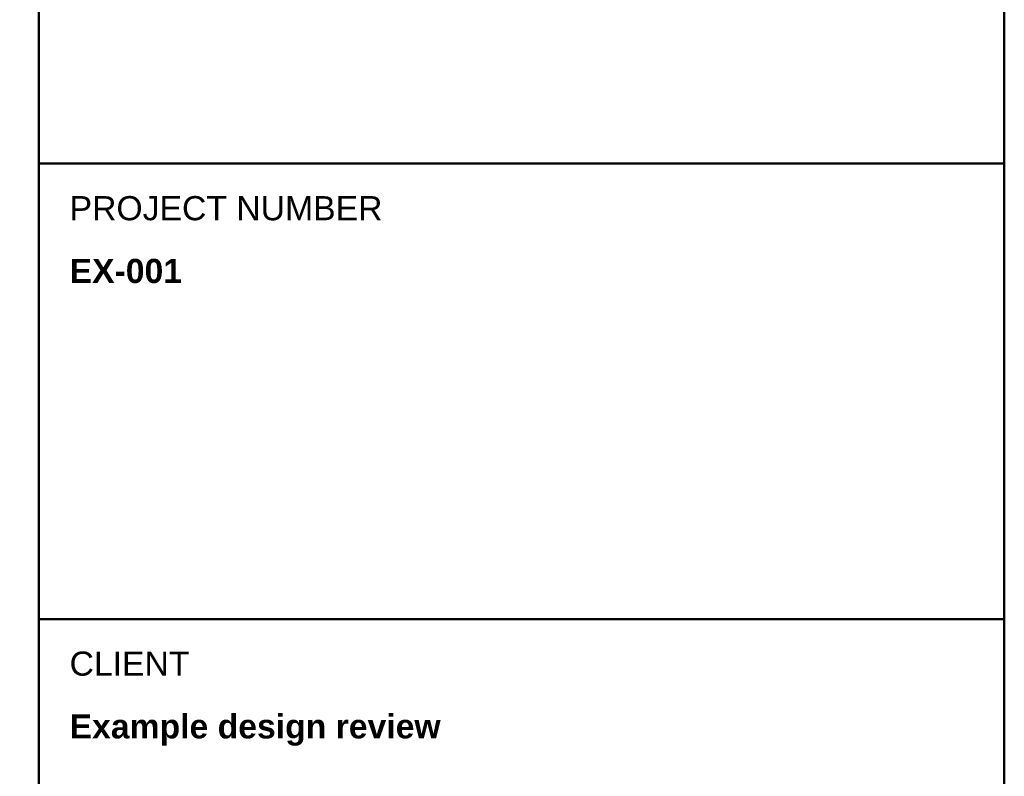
# Model space of a CAD drawing. Header units: inches. Extents: x 0.5 to 35.5, y 0.5 to 23.5.
# Tile 5 of 7: x 31.7 to 35.5, y 17.6 to 20.6. Entities that reach past the tile are written whole.
import ezdxf

# ---------------------------------------------------------------- set-up
doc = ezdxf.new("R2010")
doc.units = ezdxf.units.IN
doc.header["$MEASUREMENT"] = 0
doc.layers.add('E-ANNO-TTLB', color=7, linetype='Continuous', lineweight=50)
doc.styles.add('BOLD', font='arialbd.ttf')
doc.styles.add('MAIN', font='arial.ttf')

msp = doc.modelspace()

# ---------------------------------------------------------------- linework, layer by layer
at = {"layer": 'E-ANNO-TTLB'}
for p, q in [((31.75, 20.0015), (35.5, 20.0015)), ((31.75, 18.2323), (35.5, 18.2323))]:
    msp.add_line(p, q, dxfattribs=at)
for points in [[(0.5, 0.5), (35.5, 0.5), (35.5, 23.5), (0.5, 23.5)], [(31.75, 0.5), (35.5, 0.5), (35.5, 23.5), (31.75, 23.5)]]:
    msp.add_lwpolyline(points, close=True, dxfattribs=at)

# ---------------------------------------------------------------- texts
at = {"layer": 'E-ANNO-TTLB', "style": 'MAIN'}
for s, p in [('PROJECT NUMBER', (31.87, 19.7815)), ('CLIENT', (31.87, 18.0123))]:
    msp.add_text(s, height=0.09375, dxfattribs=at).set_placement(p)
at = {"layer": 'E-ANNO-TTLB', "char_height": 0.09375, "attachment_point": 1, "line_spacing_factor": 1.45, "style": 'BOLD'}
for s, insert, width in [('EX-001', (31.87, 19.6315), 0.484511), ('Example design review', (31.87, 17.8623), 1.529601)]:
    msp.add_mtext(s, dxfattribs=dict(at, insert=insert, width=width))

doc.saveas('drawing.dxf')
